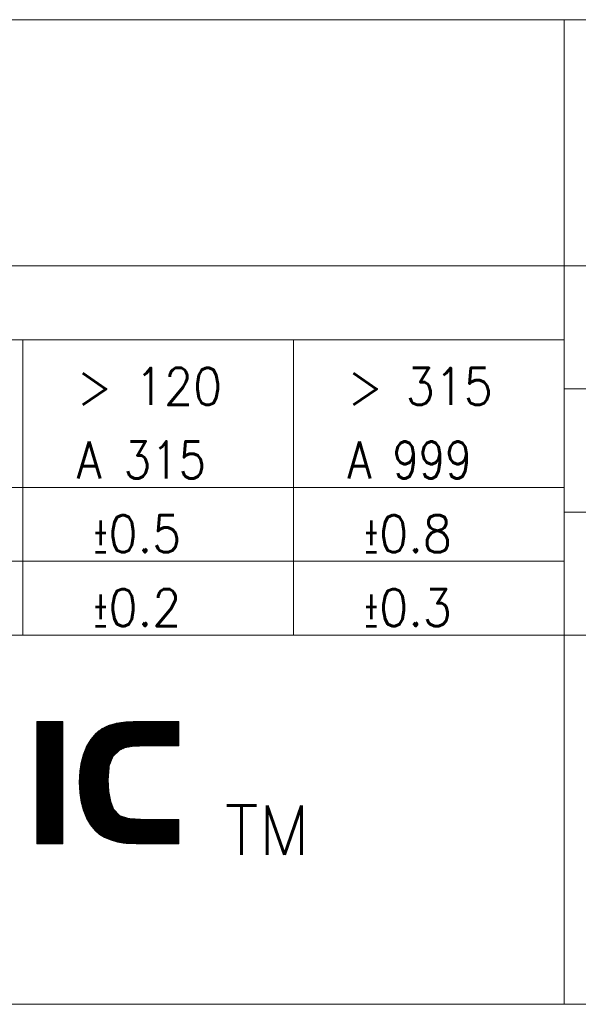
# Model space of a CAD drawing. Header units: millimetres. Extents: x 4 to 836, y 5 to 589.
# Tile 109 of 174: x 694 to 717, y 5 to 45. Entities that reach past the tile are written whole.
import ezdxf

# ---------------------------------------------------------------- set-up
doc = ezdxf.new("R2010")
doc.units = ezdxf.units.MM
doc.layers.add('256', color=7, linetype='Continuous', true_color=0xffffff)
doc.styles.add('blockfont', font='simplex.shx')

# ---------------------------------------------------------------- blocks, each defined once
blk = doc.blocks.new('HATCH15')
at = {"color": 5, "lineweight": 13}
for p, q in [((694.572548, 16.439062), (694.622436, 16.48895)), ((694.572548, 16.403927), (694.657571, 16.48895)), ((694.572548, 16.368793), (694.692705, 16.48895)), ((694.572548, 16.333658), (694.72784, 16.48895)), ((694.572548, 16.298524), (694.762974, 16.48895)), ((694.572548, 16.26339), (694.798108, 16.48895)), ((694.572548, 16.228255), (694.833243, 16.48895)), ((694.572548, 16.193121), (694.868377, 16.48895)), ((694.572548, 16.157986), (694.903512, 16.48895)), ((694.572548, 16.122852), (694.938646, 16.48895)), ((694.572548, 16.087718), (694.97378, 16.48895)), ((694.572548, 16.052583), (695.008915, 16.48895)), ((694.572548, 16.017449), (695.044049, 16.48895)), ((694.572548, 15.982315), (695.079183, 16.48895)), ((694.572548, 15.94718), (695.114318, 16.48895)), ((694.572548, 15.912046), (695.149452, 16.48895)), ((694.572548, 15.876911), (695.184587, 16.48895)), ((694.572548, 15.841777), (695.219721, 16.48895)), ((694.572548, 15.806643), (695.254855, 16.48895)), ((694.572548, 15.771508), (695.28999, 16.48895)), ((694.572548, 15.736374), (695.325124, 16.48895)), ((694.572548, 15.701239), (695.360259, 16.48895)), ((694.572548, 15.666105), (695.395393, 16.48895)), ((694.572548, 15.630971), (695.430527, 16.48895)), ((694.572548, 15.595836), (695.465662, 16.48895)), ((694.572548, 15.560702), (695.500796, 16.48895)), ((694.572548, 15.525568), (695.53593, 16.48895)), ((694.572548, 15.490433), (695.571065, 16.48895)), ((694.572548, 15.455299), (695.606199, 16.48895)), ((694.572548, 15.420164), (695.629533, 16.477149)), ((694.572548, 15.38503), (695.629533, 16.442015)), ((694.572548, 15.349896), (695.629533, 16.406881)), ((694.572548, 15.314761), (695.629533, 16.371746)), ((694.572548, 15.279627), (695.629533, 16.336612)), ((694.572548, 15.244493), (695.629533, 16.301478)), ((694.572548, 15.209358), (695.629533, 16.266343)), ((694.572548, 15.174224), (695.629533, 16.231209)), ((694.572548, 15.139089), (695.629533, 16.196074)), ((694.572548, 15.103955), (695.629533, 16.16094)), ((694.572548, 15.068821), (695.629533, 16.125806)), ((694.572548, 15.033686), (695.629533, 16.090671)), ((694.572548, 14.998552), (695.629533, 16.055537)), ((694.572548, 14.963417), (695.629533, 16.020402)), ((694.572548, 14.928283), (695.629533, 15.985268)), ((694.572548, 14.893149), (695.629533, 15.950134)), ((694.572548, 14.858014), (695.629533, 15.914999)), ((694.572548, 14.82288), (695.629533, 15.879865)), ((694.572548, 14.787746), (695.629533, 15.844731)), ((694.572548, 14.752611), (695.629533, 15.809596)), ((694.572548, 14.717477), (695.629533, 15.774462)), ((694.572548, 14.682342), (695.629533, 15.739327)), ((694.572548, 14.647208), (695.629533, 15.704193)), ((694.572548, 14.612074), (695.629533, 15.669059)), ((694.572548, 14.576939), (695.629533, 15.633924)), ((694.572548, 14.541805), (695.629533, 15.59879)), ((694.572548, 14.50667), (695.629533, 15.563655)), ((694.572548, 14.471536), (695.629533, 15.528521)), ((694.572548, 14.436402), (695.629533, 15.493387)), ((694.572548, 14.401267), (695.629533, 15.458252)), ((694.572548, 14.366133), (695.629533, 15.423118)), ((694.572548, 14.330999), (695.629533, 15.387984)), ((694.572548, 14.295864), (695.629533, 15.352849)), ((694.572548, 14.26073), (695.629533, 15.317715)), ((694.572548, 14.225595), (695.629533, 15.28258)), ((694.572548, 14.190461), (695.629533, 15.247446)), ((694.572548, 14.155327), (695.629533, 15.212312)), ((694.572548, 14.120192), (695.629533, 15.177177)), ((694.572548, 14.085058), (695.629533, 15.142043)), ((694.572548, 14.049924), (695.629533, 15.106909)), ((694.572548, 14.014789), (695.629533, 15.071774)), ((694.572548, 13.979655), (695.629533, 15.03664)), ((694.572548, 13.94452), (695.629533, 15.001505)), ((694.572548, 13.909386), (695.629533, 14.966371)), ((694.572548, 13.874252), (695.629533, 14.931237)), ((694.572548, 13.839117), (695.629533, 14.896102)), ((694.572548, 13.803983), (695.629533, 14.860968)), ((694.572548, 13.768848), (695.629533, 14.825833)), ((694.572548, 13.733714), (695.629533, 14.790699)), ((694.572548, 13.69858), (695.629533, 14.755565)), ((694.572548, 13.663445), (695.629533, 14.72043)), ((694.572548, 13.628311), (695.629533, 14.685296)), ((694.572548, 13.593177), (695.629533, 14.650162)), ((694.572548, 13.558042), (695.629533, 14.615027)), ((694.572548, 13.522908), (695.629533, 14.579893)), ((694.572548, 13.487773), (695.629533, 14.544758)), ((694.572548, 13.452639), (695.629533, 14.509624)), ((694.572548, 13.417505), (695.629533, 14.47449)), ((694.572548, 13.38237), (695.629533, 14.439355)), ((694.572548, 13.347236), (695.629533, 14.404221)), ((694.572548, 13.312101), (695.629533, 14.369086)), ((694.572548, 13.276967), (695.629533, 14.333952)), ((694.572548, 13.241833), (695.629533, 14.298818)), ((694.572548, 13.206698), (695.629533, 14.263683)), ((694.572548, 13.171564), (695.629533, 14.228549)), ((694.572548, 13.13643), (695.629533, 14.193415)), ((694.572548, 13.101295), (695.629533, 14.15828)), ((694.572548, 13.066161), (695.629533, 14.123146)), ((694.572548, 13.031026), (695.629533, 14.088011)), ((694.572548, 12.995892), (695.629533, 14.052877)), ((694.572548, 12.960758), (695.629533, 14.017743)), ((694.572548, 12.925623), (695.629533, 13.982608)), ((694.572548, 12.890489), (695.629533, 13.947474)), ((694.572548, 12.855355), (695.629533, 13.91234)), ((694.572548, 12.82022), (695.629533, 13.877205)), ((694.572548, 12.785086), (695.629533, 13.842071)), ((694.572548, 12.749951), (695.629533, 13.806936)), ((694.572548, 12.714817), (695.629533, 13.771802)), ((694.572548, 12.679683), (695.629533, 13.736668)), ((694.572548, 12.644548), (695.629533, 13.701533)), ((694.572548, 12.609414), (695.629533, 13.666399)), ((694.572548, 12.574279), (695.629533, 13.631264)), ((694.572548, 12.539145), (695.629533, 13.59613)), ((694.572548, 12.504011), (695.629533, 13.560996)), ((694.572548, 12.468876), (695.629533, 13.525861)), ((694.572548, 12.433742), (695.629533, 13.490727)), ((694.572548, 12.398608), (695.629533, 13.455593)), ((694.572548, 12.363473), (695.629533, 13.420458)), ((694.572548, 12.328339), (695.629533, 13.385324)), ((694.572548, 12.293204), (695.629533, 13.350189)), ((694.572548, 12.25807), (695.629533, 13.315055)), ((694.572548, 12.222936), (695.629533, 13.279921)), ((694.572548, 12.187801), (695.629533, 13.244786)), ((694.572548, 12.152667), (695.629533, 13.209652)), ((694.572548, 12.117532), (695.629533, 13.174517)), ((694.572548, 12.082398), (695.629533, 13.139383)), ((694.572548, 12.047264), (695.629533, 13.104249)), ((694.572548, 12.012129), (695.629533, 13.069114)), ((694.572548, 11.976995), (695.629533, 13.03398)), ((694.572548, 11.941861), (695.629533, 12.998846)), ((694.572548, 11.906726), (695.629533, 12.963711)), ((694.572548, 11.871592), (695.629533, 12.928577)), ((694.572548, 11.836457), (695.629533, 12.893442)), ((694.572548, 11.801323), (695.629533, 12.858308)), ((694.572548, 11.766189), (695.629533, 12.823174)), ((694.572548, 11.731054), (695.629533, 12.788039)), ((694.572548, 11.69592), (695.629533, 12.752905)), ((694.572548, 11.660786), (695.629533, 12.717771)), ((694.572548, 11.625651), (695.629533, 12.682636)), ((694.572548, 11.590517), (695.629533, 12.647502)), ((694.572548, 11.555382), (695.629533, 12.612367)), ((694.572548, 11.520248), (695.629533, 12.577233)), ((694.607632, 11.520198), (695.629533, 12.542099)), ((694.642767, 11.520198), (695.629533, 12.506964)), ((694.677901, 11.520198), (695.629533, 12.47183)), ((694.713036, 11.520198), (695.629533, 12.436695)), ((694.74817, 11.520198), (695.629533, 12.401561)), ((694.783304, 11.520198), (695.629533, 12.366427)), ((694.818439, 11.520198), (695.629533, 12.331292)), ((694.853573, 11.520198), (695.629533, 12.296158)), ((694.888707, 11.520198), (695.629533, 12.261024)), ((694.923842, 11.520198), (695.629533, 12.225889)), ((694.958976, 11.520198), (695.629533, 12.190755)), ((694.994111, 11.520198), (695.629533, 12.15562)), ((695.029245, 11.520198), (695.629533, 12.120486)), ((695.064379, 11.520198), (695.629533, 12.085352)), ((695.099514, 11.520198), (695.629533, 12.050217)), ((695.134648, 11.520198), (695.629533, 12.015083)), ((695.169782, 11.520198), (695.629533, 11.979949)), ((695.204917, 11.520198), (695.629533, 11.944814)), ((695.240051, 11.520198), (695.629533, 11.90968)), ((695.275186, 11.520198), (695.629533, 11.874545)), ((695.31032, 11.520198), (695.629533, 11.839411)), ((695.345454, 11.520198), (695.629533, 11.804277)), ((695.380589, 11.520198), (695.629533, 11.769142)), ((695.415723, 11.520198), (695.629533, 11.734008)), ((695.450858, 11.520198), (695.629533, 11.698873)), ((695.485992, 11.520198), (695.629533, 11.663739)), ((695.521126, 11.520198), (695.629533, 11.628605)), ((695.556261, 11.520198), (695.629533, 11.59347)), ((695.591395, 11.520198), (695.629533, 11.558336))]:
    blk.add_line(p, q, dxfattribs=at)
blk = doc.blocks.new('HATCH17')
at = {"color": 5, "lineweight": 13}
for p, q in [((696.301735, 14.024752), (698.765933, 16.48895)), ((696.301761, 14.01247), (698.778241, 16.48895)), ((696.302282, 14.000682), (698.790549, 16.48895)), ((696.302317, 14.037642), (698.753625, 16.48895)), ((696.302803, 13.988895), (698.802858, 16.48895)), ((696.302898, 14.050531), (698.741317, 16.48895)), ((696.303324, 13.977108), (698.815166, 16.48895)), ((696.303479, 14.06342), (698.729009, 16.48895)), ((696.303845, 13.965321), (698.827474, 16.48895)), ((696.30406, 14.07631), (698.7167, 16.48895)), ((696.304366, 13.953534), (698.839782, 16.48895)), ((696.304642, 14.089199), (698.704392, 16.48895)), ((696.304887, 13.941746), (698.85209, 16.48895)), ((696.305223, 14.102089), (698.692084, 16.48895)), ((696.305408, 13.929959), (698.864398, 16.48895)), ((696.305804, 14.114978), (698.679776, 16.48895)), ((696.305929, 13.918172), (698.876707, 16.48895)), ((696.306385, 14.127868), (698.667468, 16.48895)), ((696.30645, 13.906385), (698.889015, 16.48895)), ((696.306967, 14.140757), (698.654853, 16.488644)), ((696.306971, 13.894598), (698.901323, 16.48895)), ((696.307491, 13.88281), (698.913631, 16.48895)), ((696.307548, 14.153646), (698.642037, 16.488136)), ((696.308012, 13.871023), (698.925939, 16.48895)), ((696.308129, 14.166536), (698.629221, 16.487628)), ((696.308533, 13.859236), (698.938247, 16.48895)), ((696.30871, 14.179425), (698.616405, 16.48712)), ((696.309054, 13.847449), (698.950555, 16.48895)), ((696.309292, 14.192315), (698.603589, 16.486612)), ((696.309575, 13.835662), (698.962864, 16.48895)), ((696.309873, 14.205204), (698.590773, 16.486104)), ((696.310096, 13.823875), (698.975172, 16.48895)), ((696.310454, 14.218094), (698.577957, 16.485596)), ((696.310617, 13.812087), (698.98748, 16.48895)), ((696.311035, 14.230983), (698.56514, 16.485088)), ((696.311138, 13.8003), (698.999788, 16.48895)), ((696.311617, 14.243872), (698.552324, 16.48458)), ((696.311659, 13.788513), (699.012096, 16.48895)), ((696.31218, 13.776726), (699.024404, 16.48895)), ((696.312198, 14.256762), (698.539508, 16.484072)), ((696.312701, 13.764939), (699.036713, 16.48895)), ((696.312779, 14.269651), (698.526692, 16.483564)), ((696.313222, 13.753151), (699.049021, 16.48895)), ((696.313361, 14.282541), (698.513876, 16.483056)), ((696.313743, 13.741364), (699.061329, 16.48895)), ((696.313942, 14.29543), (698.50106, 16.482548)), ((696.314264, 13.729577), (699.073637, 16.48895)), ((696.314523, 14.30832), (698.488244, 16.48204)), ((696.314785, 13.71779), (699.085945, 16.48895)), ((696.315104, 14.321209), (698.475428, 16.481532)), ((696.315686, 14.334098), (698.462611, 16.481024)), ((696.316267, 14.346988), (698.449795, 16.480516)), ((696.316848, 14.359877), (698.436979, 16.480008)), ((696.317429, 14.372767), (698.424163, 16.4795)), ((696.318011, 14.385656), (698.411347, 16.478992)), ((696.318592, 14.398546), (698.398531, 16.478484)), ((696.319173, 14.411435), (698.385715, 16.477976)), ((696.319754, 14.424324), (698.372898, 16.477468)), ((696.320842, 14.437721), (698.360082, 16.47696)), ((696.322969, 14.452155), (698.347266, 16.476452)), ((696.325095, 14.466589), (698.33445, 16.475945)), ((696.327221, 14.481024), (698.321634, 16.475437)), ((696.329347, 14.495458), (698.308818, 16.474929)), ((696.331473, 14.509892), (698.296002, 16.474421)), ((696.3336, 14.524327), (698.283186, 16.473913)), ((696.335726, 14.538761), (698.270369, 16.473405)), ((696.337852, 14.553195), (698.257553, 16.472897)), ((696.339978, 14.56763), (698.244737, 16.472389)), ((696.342104, 14.582064), (698.231921, 16.471881)), ((696.344231, 14.596498), (698.219105, 16.471373)), ((696.346357, 14.610933), (698.205147, 16.469723)), ((696.348483, 14.625367), (698.190845, 16.467729)), ((696.350609, 14.639802), (698.176542, 16.465735)), ((696.352735, 14.654236), (698.16224, 16.46374)), ((696.354862, 14.66867), (698.147937, 16.461746)), ((696.356988, 14.683105), (698.133635, 16.459752)), ((696.359114, 14.697539), (698.119332, 16.457757)), ((696.36124, 14.711973), (698.10503, 16.455763)), ((696.363366, 14.726408), (698.090727, 16.453769)), ((696.365493, 14.740842), (698.076425, 16.451774)), ((696.367619, 14.755276), (698.062122, 16.44978)), ((696.369745, 14.769711), (698.04782, 16.447786)), ((696.371871, 14.784145), (698.033517, 16.445791)), ((696.373997, 14.79858), (698.019215, 16.443797)), ((696.376124, 14.813014), (698.004912, 16.441803)), ((696.380566, 14.829764), (697.99061, 16.439808)), ((696.385095, 14.846601), (697.976307, 16.437814)), ((696.389624, 14.863438), (697.962005, 16.43582)), ((696.394152, 14.880275), (697.947703, 16.433826)), ((696.398681, 14.897112), (697.9334, 16.431831)), ((696.40321, 14.913949), (697.919098, 16.429837)), ((696.407739, 14.930786), (697.904795, 16.427843)), ((696.412268, 14.947623), (697.890493, 16.425848)), ((696.416796, 14.96446), (697.87619, 16.423854)), ((696.421325, 14.981297), (697.861888, 16.42186)), ((696.425854, 14.998134), (697.847585, 16.419865)), ((696.430383, 15.014971), (697.833283, 16.417871)), ((696.434912, 15.031808), (697.818326, 16.415222)), ((696.43944, 15.048645), (697.801243, 16.410448)), ((696.443969, 15.065482), (697.78416, 16.405673)), ((696.448498, 15.082319), (697.767078, 16.400898)), ((697.914744, 15.305441), (699.098253, 16.48895)), ((697.954167, 15.332555), (699.110562, 16.48895)), ((697.976876, 15.342957), (699.12287, 16.48895)), ((697.999586, 15.353358), (699.135178, 16.48895)), ((698.022295, 15.363759), (699.147486, 16.48895)), ((698.045004, 15.37416), (699.159794, 16.48895)), ((698.067714, 15.384561), (699.172102, 16.48895)), ((698.090423, 15.394962), (699.184411, 16.48895)), ((698.113132, 15.405364), (699.196719, 16.48895)), ((698.135842, 15.415765), (699.209027, 16.48895)), ((698.158551, 15.426166), (699.221335, 16.48895)), ((698.177488, 15.432795), (699.233643, 16.48895)), ((698.192585, 15.435584), (699.245951, 16.48895)), ((698.207682, 15.438372), (699.25826, 16.48895)), ((698.222779, 15.441161), (699.270568, 16.48895)), ((698.237876, 15.44395), (699.282876, 16.48895)), ((698.252973, 15.446739), (699.295184, 16.48895)), ((698.268069, 15.449527), (699.307492, 16.48895)), ((698.283166, 15.452316), (699.3198, 16.48895)), ((698.298263, 15.455105), (699.332109, 16.48895)), ((698.31336, 15.457893), (699.344417, 16.48895)), ((698.328457, 15.460682), (699.356725, 16.48895)), ((698.343554, 15.463471), (699.369033, 16.48895)), ((698.358651, 15.46626), (699.381341, 16.48895)), ((698.373748, 15.469048), (699.393649, 16.48895)), ((698.388844, 15.471837), (699.405957, 16.48895)), ((698.403941, 15.474626), (699.418266, 16.48895)), ((698.419038, 15.477414), (699.430574, 16.48895)), ((698.434135, 15.480203), (699.442882, 16.48895)), ((698.448829, 15.482589), (699.45519, 16.48895)), ((698.461623, 15.483074), (699.467498, 16.48895)), ((698.474416, 15.48356), (699.479806, 16.48895)), ((698.48721, 15.484045), (699.492115, 16.48895)), ((698.500004, 15.484531), (699.504423, 16.48895)), ((698.512797, 15.485016), (699.516731, 16.48895)), ((698.525591, 15.485502), (699.529039, 16.48895)), ((698.538384, 15.485987), (699.541347, 16.48895)), ((698.551178, 15.486473), (699.553655, 16.48895)), ((698.563972, 15.486958), (699.565964, 16.48895)), ((698.576765, 15.487444), (699.578272, 16.48895)), ((698.589559, 15.487929), (699.59058, 16.48895)), ((698.602353, 15.488414), (699.602888, 16.48895)), ((698.615146, 15.4889), (699.615196, 16.48895)), ((698.62794, 15.489385), (699.627504, 16.48895)), ((698.640733, 15.489871), (699.639813, 16.48895)), ((698.653527, 15.490356), (699.652121, 16.48895)), ((698.666321, 15.490842), (699.664429, 16.48895)), ((698.679114, 15.491327), (699.676737, 16.48895)), ((698.691908, 15.491813), (699.689045, 16.48895)), ((698.704702, 15.492298), (699.701353, 16.48895)), ((698.717495, 15.492784), (699.713662, 16.48895)), ((698.730289, 15.493269), (699.72597, 16.48895)), ((698.743082, 15.493755), (699.738278, 16.48895)), ((698.755876, 15.49424), (699.750586, 16.48895)), ((698.76867, 15.494726), (699.762894, 16.48895)), ((698.781463, 15.495211), (699.775202, 16.48895)), ((698.793837, 15.495276), (699.787511, 16.48895)), ((698.806145, 15.495276), (699.799819, 16.48895)), ((698.818453, 15.495276), (699.812127, 16.48895)), ((698.830761, 15.495276), (699.824435, 16.48895)), ((698.843069, 15.495276), (699.836743, 16.48895)), ((698.855377, 15.495276), (699.849051, 16.48895)), ((698.867686, 15.495276), (699.86136, 16.48895)), ((698.879994, 15.495276), (699.873668, 16.48895)), ((698.892302, 15.495276), (699.885976, 16.48895)), ((698.90461, 15.495276), (699.898284, 16.48895)), ((698.916918, 15.495276), (699.910592, 16.48895)), ((698.929226, 15.495276), (699.9229, 16.48895)), ((698.941534, 15.495276), (699.935208, 16.48895)), ((698.953843, 15.495276), (699.947517, 16.48895)), ((698.966151, 15.495276), (699.959825, 16.48895)), ((698.978459, 15.495276), (699.972133, 16.48895)), ((698.990767, 15.495276), (699.984441, 16.48895)), ((699.003075, 15.495276), (699.996749, 16.48895)), ((699.015383, 15.495276), (700.009057, 16.48895)), ((699.027692, 15.495276), (700.021366, 16.48895)), ((699.04, 15.495276), (700.033674, 16.48895)), ((699.052308, 15.495276), (700.045982, 16.48895)), ((699.064616, 15.495276), (700.05829, 16.48895)), ((699.076924, 15.495276), (700.070598, 16.48895)), ((699.089232, 15.495276), (700.082906, 16.48895)), ((699.101541, 15.495276), (700.095215, 16.48895)), ((699.113849, 15.495276), (700.107523, 16.48895)), ((699.126157, 15.495276), (700.119831, 16.48895)), ((699.138465, 15.495276), (700.132139, 16.48895)), ((699.150773, 15.495276), (700.144447, 16.48895)), ((699.163081, 15.495276), (700.156755, 16.48895)), ((699.17539, 15.495276), (700.169064, 16.48895)), ((699.187698, 15.495276), (700.181372, 16.48895)), ((699.200006, 15.495276), (700.19368, 16.48895)), ((699.212314, 15.495276), (700.205988, 16.48895)), ((699.224622, 15.495276), (700.218296, 16.48895)), ((699.23693, 15.495276), (700.230604, 16.48895)), ((699.249239, 15.495276), (700.242913, 16.48895)), ((699.261547, 15.495276), (700.255221, 16.48895)), ((699.273855, 15.495276), (700.267529, 16.48895)), ((699.286163, 15.495276), (700.279837, 16.48895)), ((699.298471, 15.495276), (700.292145, 16.48895)), ((699.310779, 15.495276), (700.304453, 16.48895)), ((699.323088, 15.495276), (700.316762, 16.48895)), ((699.335396, 15.495276), (700.32907, 16.48895)), ((699.347704, 15.495276), (700.341378, 16.48895)), ((699.360012, 15.495276), (700.351575, 16.486839)), ((699.37232, 15.495276), (700.351575, 16.474531)), ((699.384628, 15.495276), (700.351575, 16.462223)), ((699.396936, 15.495276), (700.351575, 16.449915)), ((699.409245, 15.495276), (700.351575, 16.437606)), ((699.421553, 15.495276), (700.351575, 16.425298)), ((699.433861, 15.495276), (700.351575, 16.41299)), ((699.446169, 15.495276), (700.351575, 16.400682)), ((696.453027, 15.099156), (697.749995, 16.396124)), ((696.457556, 15.115993), (697.732912, 16.391349)), ((696.462084, 15.13283), (697.715829, 16.386575)), ((696.466613, 15.149667), (697.698746, 16.3818)), ((696.472638, 15.168), (697.681664, 16.377025)), ((696.481434, 15.189104), (697.664581, 16.372251)), ((696.49023, 15.210208), (697.647498, 16.367476)), ((696.499025, 15.231312), (697.630415, 16.362701)), ((696.507821, 15.252415), (697.613332, 16.357927)), ((696.516617, 15.273519), (697.59625, 16.353152)), ((696.525412, 15.294623), (697.579167, 16.348378)), ((696.534208, 15.315727), (697.562084, 16.343603)), ((696.543004, 15.336831), (697.545001, 16.338828)), ((696.5518, 15.357935), (697.527918, 16.334054)), ((696.560595, 15.379039), (697.510836, 16.329279)), ((696.569391, 15.400143), (697.493753, 16.324504)), ((696.578187, 15.421246), (697.474186, 16.317246)), ((696.586982, 15.44235), (697.450264, 16.305632)), ((696.595778, 15.463454), (697.426343, 16.294019)), ((696.609319, 15.489303), (697.402421, 16.282405)), ((696.62777, 15.520062), (697.378499, 16.270792)), ((696.64622, 15.550821), (697.354578, 16.259178)), ((696.664671, 15.58158), (697.330656, 16.247565)), ((696.683121, 15.612338), (697.306735, 16.235952)), ((696.701572, 15.643097), (697.282813, 16.224338)), ((696.720023, 15.673856), (697.258891, 16.212725)), ((696.738473, 15.704615), (697.23497, 16.201111)), ((696.756924, 15.735373), (697.211048, 16.189498)), ((696.791912, 15.78267), (697.166056, 16.156814)), ((696.853174, 15.85624), (697.101123, 16.104189)), ((696.914436, 15.92981), (697.03619, 16.051564)), ((699.458477, 15.495276), (700.351575, 16.388374)), ((699.470785, 15.495276), (700.351575, 16.376066)), ((699.483094, 15.495276), (700.351575, 16.363757)), ((699.495402, 15.495276), (700.351575, 16.351449)), ((699.50771, 15.495276), (700.351575, 16.339141)), ((699.520018, 15.495276), (700.351575, 16.326833)), ((699.532326, 15.495276), (700.351575, 16.314525)), ((699.544634, 15.495276), (700.351575, 16.302217)), ((699.556943, 15.495276), (700.351575, 16.289908)), ((699.569251, 15.495276), (700.351575, 16.2776)), ((699.581559, 15.495276), (700.351575, 16.265292)), ((699.593867, 15.495276), (700.351575, 16.252984)), ((699.606175, 15.495276), (700.351575, 16.240676)), ((699.618483, 15.495276), (700.351575, 16.228368)), ((699.630792, 15.495276), (700.351575, 16.216059)), ((699.6431, 15.495276), (700.351575, 16.203751)), ((699.655408, 15.495276), (700.351575, 16.191443)), ((699.667716, 15.495276), (700.351575, 16.179135)), ((699.680024, 15.495276), (700.351575, 16.166827)), ((699.692332, 15.495276), (700.351575, 16.154519)), ((699.704641, 15.495276), (700.351575, 16.14221)), ((699.716949, 15.495276), (700.351575, 16.129902)), ((699.729257, 15.495276), (700.351575, 16.117594)), ((699.741565, 15.495276), (700.351575, 16.105286)), ((699.753873, 15.495276), (700.351575, 16.092978)), ((699.766181, 15.495276), (700.351575, 16.08067)), ((699.77849, 15.495276), (700.351575, 16.068361)), ((699.790798, 15.495276), (700.351575, 16.056053)), ((699.803106, 15.495276), (700.351575, 16.043745)), ((699.815414, 15.495276), (700.351575, 16.031437)), ((699.827722, 15.495276), (700.351575, 16.019129)), ((699.84003, 15.495276), (700.351575, 16.006821)), ((699.852338, 15.495276), (700.351575, 15.994513)), ((699.864647, 15.495276), (700.351575, 15.982204)), ((699.876955, 15.495276), (700.351575, 15.969896)), ((699.889263, 15.495276), (700.351575, 15.957588)), ((699.901571, 15.495276), (700.351575, 15.94528)), ((699.913879, 15.495276), (700.351575, 15.932972)), ((699.926187, 15.495276), (700.351575, 15.920664)), ((699.938496, 15.495276), (700.351575, 15.908355)), ((699.950804, 15.495276), (700.351575, 15.896047)), ((699.963112, 15.495276), (700.351575, 15.883739)), ((699.97542, 15.495276), (700.351575, 15.871431)), ((699.987728, 15.495276), (700.351575, 15.859123)), ((700.000036, 15.495276), (700.351575, 15.846815)), ((700.012345, 15.495276), (700.351575, 15.834506)), ((700.024653, 15.495276), (700.351575, 15.822198)), ((700.036961, 15.495276), (700.351575, 15.80989)), ((700.049269, 15.495276), (700.351575, 15.797582)), ((700.061577, 15.495276), (700.351575, 15.785274)), ((700.073885, 15.495276), (700.351575, 15.772966)), ((700.086194, 15.495276), (700.351575, 15.760657)), ((700.098502, 15.495276), (700.351575, 15.748349)), ((700.11081, 15.495276), (700.351575, 15.736041)), ((700.123118, 15.495276), (700.351575, 15.723733)), ((700.135426, 15.495276), (700.351575, 15.711425)), ((700.147734, 15.495276), (700.351575, 15.699117)), ((700.160043, 15.495276), (700.351575, 15.686808)), ((700.172351, 15.495276), (700.351575, 15.6745)), ((700.184659, 15.495276), (700.351575, 15.662192)), ((700.196967, 15.495276), (700.351575, 15.649884)), ((700.209275, 15.495276), (700.351575, 15.637576)), ((700.221583, 15.495276), (700.351575, 15.625268)), ((700.233892, 15.495276), (700.351575, 15.612959)), ((700.2462, 15.495276), (700.351575, 15.600651)), ((700.258508, 15.495276), (700.351575, 15.588343)), ((700.270816, 15.495276), (700.351575, 15.576035)), ((700.283124, 15.495276), (700.351575, 15.563727)), ((700.295432, 15.495276), (700.351575, 15.551419)), ((700.30774, 15.495276), (700.351575, 15.539111)), ((700.320049, 15.495276), (700.351575, 15.526802)), ((700.332357, 15.495276), (700.351575, 15.514494)), ((696.315306, 13.706003), (697.66081, 15.051506)), ((696.315827, 13.694215), (697.652696, 15.031084)), ((696.316348, 13.682428), (697.644581, 15.010662)), ((696.316869, 13.670641), (697.636467, 14.990239)), ((696.31739, 13.658854), (697.628353, 14.969817)), ((696.317911, 13.647067), (697.620239, 14.949394)), ((696.318432, 13.635279), (697.612125, 14.928972)), ((696.318953, 13.623492), (697.60401, 14.90855)), ((696.319474, 13.611705), (697.595896, 14.888127)), ((696.319995, 13.599918), (697.587782, 14.867705)), ((696.321494, 13.589109), (697.579668, 14.847283)), ((696.323036, 13.578343), (697.571553, 14.82686)), ((696.324579, 13.567577), (697.563439, 14.806438)), ((696.326121, 13.556812), (697.555325, 14.786016)), ((696.327664, 13.546046), (697.547211, 14.765593)), ((696.329207, 13.535281), (697.539097, 14.745171)), ((696.330749, 13.524515), (697.530982, 14.724748)), ((696.332292, 13.513749), (697.522868, 14.704326)), ((696.333834, 13.502984), (697.519121, 14.688271)), ((696.335377, 13.492218), (697.51804, 14.674881)), ((696.336919, 13.481453), (697.516958, 14.661492)), ((696.338462, 13.470687), (697.515877, 14.648102)), ((696.340004, 13.459921), (697.514795, 14.634712)), ((696.341547, 13.449156), (697.513714, 14.621323)), ((696.343089, 13.43839), (697.512632, 14.607933)), ((696.344632, 13.427625), (697.511551, 14.594543)), ((696.346175, 13.416859), (697.510469, 14.581154)), ((696.347717, 13.406093), (697.509388, 14.567764)), ((696.34926, 13.395328), (697.508306, 14.554374)), ((696.350802, 13.384562), (697.507225, 14.540985)), ((696.352345, 13.373796), (697.506143, 14.527595)), ((696.353887, 13.363031), (697.505062, 14.514205)), ((696.35543, 13.352265), (697.50398, 14.500816)), ((696.356972, 13.3415), (697.502899, 14.487426)), ((696.358515, 13.330734), (697.501817, 14.474036)), ((696.360058, 13.319968), (697.500736, 14.460647)), ((696.3616, 13.309203), (697.499654, 14.447257)), ((696.363143, 13.298437), (697.498573, 14.433867)), ((696.364685, 13.287672), (697.497491, 14.420478)), ((696.366228, 13.276906), (697.49641, 14.407088)), ((696.36777, 13.26614), (697.495328, 14.393698)), ((696.369313, 13.255375), (697.494247, 14.380309)), ((696.370855, 13.244609), (697.493165, 14.366919)), ((696.372398, 13.233844), (697.492084, 14.35353)), ((696.373941, 13.223078), (697.491002, 14.34014)), ((696.375735, 13.212564), (697.489921, 14.32675)), ((696.378285, 13.202806), (697.488839, 14.313361)), ((696.380834, 13.193047), (697.487758, 14.299971)), ((696.383384, 13.183288), (697.486676, 14.286581)), ((696.385933, 13.17353), (697.485595, 14.273192)), ((696.388483, 13.163771), (697.484513, 14.259802)), ((696.391032, 13.154013), (697.483432, 14.246412)), ((696.393582, 13.144254), (697.48235, 14.233023)), ((696.396131, 13.134495), (697.481269, 14.219633)), ((696.398681, 13.124737), (697.480187, 14.206243)), ((696.40123, 13.114978), (697.479106, 14.192854)), ((696.40378, 13.105219), (697.478024, 14.179464)), ((696.406329, 13.095461), (697.476943, 14.166074)), ((696.408879, 13.085702), (697.475861, 14.152685)), ((696.411428, 13.075943), (697.47478, 14.139295)), ((696.413978, 13.066185), (697.473698, 14.125905)), ((696.416527, 13.056426), (697.473893, 14.113792)), ((696.419077, 13.046667), (697.474545, 14.102135)), ((696.421626, 13.036909), (697.475197, 14.090479)), ((696.424176, 13.02715), (697.475849, 14.078823)), ((696.426725, 13.017391), (697.476501, 14.067167)), ((696.429275, 13.007633), (697.477153, 14.055511)), ((696.431824, 12.997874), (697.477805, 14.043855)), ((696.434374, 12.988115), (697.478457, 14.032199)), ((696.436923, 12.978357), (697.479109, 14.020543)), ((696.439473, 12.968598), (697.479761, 14.008887)), ((696.442022, 12.95884), (697.480413, 13.99723)), ((696.444572, 12.949081), (697.481065, 13.985574)), ((696.447122, 12.939322), (697.481717, 13.973918)), ((696.449671, 12.929564), (697.482369, 13.962262)), ((696.452221, 12.919805), (697.483022, 13.950606)), ((696.45477, 12.910046), (697.483674, 13.93895)), ((696.45732, 12.900288), (697.484326, 13.927294)), ((696.459869, 12.890529), (697.484978, 13.915638)), ((696.462419, 12.88077), (697.48563, 13.903981)), ((696.464968, 12.871012), (697.486282, 13.892325)), ((696.468138, 12.861873), (697.486934, 13.880669)), ((696.471694, 12.853122), (697.487586, 13.869013)), ((696.475251, 12.84437), (697.488238, 13.857357)), ((696.478808, 12.835619), (697.48889, 13.845701)), ((696.482365, 12.826867), (697.489542, 13.834045)), ((696.485921, 12.818116), (697.490194, 13.822389)), ((696.489478, 12.809365), (697.490846, 13.810732)), ((696.493035, 12.800613), (697.491498, 13.799076)), ((696.496592, 12.791862), (697.49215, 13.78742)), ((696.500148, 12.78311), (697.492802, 13.775764)), ((696.503705, 12.774359), (697.493454, 13.764108)), ((696.507262, 12.765607), (697.494106, 13.752452)), ((696.510819, 12.756856), (697.494758, 13.740796)), ((696.514375, 12.748105), (697.49541, 13.72914)), ((696.517932, 12.739353), (697.496062, 13.717484)), ((696.521489, 12.730602), (697.496714, 13.705827)), ((696.525045, 12.72185), (697.497366, 13.694171)), ((696.528602, 12.713099), (697.498018, 13.682515)), ((696.532159, 12.704347), (697.498671, 13.670859)), ((696.535716, 12.695596), (697.499323, 13.659203)), ((696.539272, 12.686845), (697.500396, 13.647968)), ((696.542829, 12.678093), (697.502354, 13.637618)), ((696.546386, 12.669342), (697.504311, 13.627267)), ((696.549943, 12.66059), (697.506268, 13.616916)), ((696.553499, 12.651839), (697.508226, 13.606565)), ((696.557056, 12.643087), (697.510183, 13.596215)), ((696.560613, 12.634336), (697.512141, 13.585864)), ((696.56417, 12.625585), (697.514098, 13.575513)), ((696.567726, 12.616833), (697.516055, 13.565162)), ((696.571283, 12.608082), (697.518013, 13.554811)), ((696.57484, 12.59933), (697.51997, 13.544461)), ((696.578396, 12.590579), (697.521927, 13.53411)), ((696.581953, 12.581827), (697.523885, 13.523759)), ((696.58551, 12.573076), (697.525842, 13.513408)), ((696.589067, 12.564325), (697.5278, 13.503058)), ((696.592883, 12.555833), (697.529757, 13.492707)), ((696.597466, 12.548107), (697.531714, 13.482356)), ((696.602048, 12.540381), (697.533672, 13.472005)), ((696.60663, 12.532655), (697.535629, 13.461654)), ((696.611212, 12.524929), (697.537587, 13.451304)), ((696.615795, 12.517204), (697.539544, 13.440953)), ((696.620377, 12.509478), (697.541501, 13.430602)), ((696.624959, 12.501752), (697.543459, 13.420251)), ((696.629541, 12.494026), (697.545416, 13.409901)), ((696.634124, 12.4863), (697.547373, 13.39955)), ((696.638706, 12.478574), (697.549331, 13.389199)), ((696.643288, 12.470848), (697.551288, 13.378848)), ((696.64787, 12.463122), (697.553246, 13.368497)), ((696.652453, 12.455396), (697.555203, 13.358147)), ((696.657035, 12.44767), (697.55716, 13.347796)), ((696.661617, 12.439944), (697.559118, 13.337445)), ((696.666199, 12.432219), (697.561075, 13.327094)), ((696.670782, 12.424493), (697.563033, 13.316743)), ((696.675364, 12.416767), (697.56499, 13.306393)), ((696.679946, 12.409041), (697.566947, 13.296042)), ((696.684528, 12.401315), (697.568905, 13.285691)), ((696.689111, 12.393589), (697.570862, 13.27534)), ((696.693693, 12.385863), (697.572819, 13.26499)), ((696.698275, 12.378137), (697.574777, 13.254639)), ((696.702858, 12.370411), (697.576734, 13.244288)), ((696.70744, 12.362685), (697.579781, 13.235027)), ((696.712022, 12.35496), (697.583216, 13.226153)), ((696.716604, 12.347234), (697.58665, 13.21728)), ((696.721187, 12.339508), (697.590085, 13.208406)), ((696.725769, 12.331782), (697.59352, 13.199533)), ((696.730351, 12.324056), (697.596954, 13.190659)), ((696.734933, 12.31633), (697.600389, 13.181786)), ((696.739516, 12.308604), (697.603824, 13.172912)), ((696.744098, 12.300878), (697.607258, 13.164039)), ((696.74868, 12.293152), (697.610693, 13.155165)), ((696.753645, 12.285809), (697.614128, 13.146292)), ((696.75929, 12.279145), (697.617563, 13.137418)), ((696.764934, 12.272482), (697.620997, 13.128545)), ((696.770579, 12.265818), (697.624432, 13.119671)), ((696.776223, 12.259155), (697.627867, 13.110798)), ((696.781868, 12.252491), (697.631301, 13.101924)), ((696.787512, 12.245827), (697.634736, 13.093051)), ((696.793157, 12.239164), (697.638171, 13.084177)), ((696.798801, 12.2325), (697.641605, 13.075304)), ((696.804446, 12.225837), (697.64504, 13.066431)), ((696.810091, 12.219173), (697.648475, 13.057557)), ((696.815735, 12.212509), (697.651909, 13.048684)), ((696.82138, 12.205846), (697.655344, 13.03981)), ((696.827024, 12.199182), (697.658779, 13.030937)), ((696.832669, 12.192519), (697.662213, 13.022063)), ((696.838313, 12.185855), (697.665648, 13.01319)), ((696.843958, 12.179191), (697.669083, 13.004316)), ((696.849602, 12.172528), (697.672517, 12.995443)), ((696.855247, 12.165864), (697.675952, 12.986569)), ((696.860892, 12.159201), (697.679387, 12.977696)), ((696.866536, 12.152537), (697.682821, 12.968822)), ((696.872181, 12.145873), (697.686256, 12.959949)), ((696.877825, 12.13921), (697.689691, 12.951075)), ((696.88347, 12.132546), (697.693125, 12.942202)), ((696.889114, 12.125882), (697.69656, 12.933328)), ((696.894759, 12.119219), (697.699995, 12.924455)), ((696.900403, 12.112555), (697.703543, 12.915695)), ((696.906048, 12.105892), (697.709532, 12.909376)), ((696.911693, 12.099228), (697.715521, 12.903057)), ((696.917337, 12.092564), (697.721511, 12.896738)), ((696.922982, 12.085901), (697.7275, 12.890419)), ((696.928626, 12.079237), (697.733489, 12.8841)), ((696.934271, 12.072574), (697.739479, 12.877781)), ((696.939915, 12.06591), (697.745468, 12.871463)), ((696.945688, 12.059375), (697.751457, 12.865144)), ((696.952303, 12.053681), (697.757447, 12.858825)), ((696.958917, 12.047988), (697.763436, 12.852506)), ((696.965532, 12.042294), (697.769425, 12.846187)), ((696.972147, 12.036601), (697.775414, 12.839868)), ((696.978761, 12.030907), (697.781404, 12.833549)), ((696.985376, 12.025214), (697.787393, 12.827231)), ((696.991991, 12.01952), (697.793382, 12.820912)), ((696.998605, 12.013827), (697.799372, 12.814593)), ((697.00522, 12.008133), (697.805361, 12.808274)), ((697.011835, 12.00244), (697.81135, 12.801955)), ((697.018449, 11.996746), (697.81734, 12.795636)), ((697.025064, 11.991053), (697.823329, 12.789318)), ((697.031679, 11.985359), (697.829318, 12.782999)), ((697.038293, 11.979666), (697.835308, 12.77668)), ((697.044908, 11.973972), (697.841297, 12.770361)), ((697.051523, 11.968279), (697.847286, 12.764042)), ((697.058137, 11.962585), (697.853275, 12.757723)), ((697.064752, 11.956892), (697.859265, 12.751404)), ((697.071367, 11.951198), (697.865254, 12.745086)), ((697.077981, 11.945505), (697.871243, 12.738767)), ((697.084596, 11.939811), (697.877233, 12.732448)), ((697.091211, 11.934118), (697.883222, 12.726129)), ((697.097825, 11.928424), (697.889211, 12.71981)), ((697.10444, 11.922731), (697.895201, 12.713491)), ((697.111055, 11.917037), (697.90119, 12.707172)), ((697.117669, 11.911344), (697.907179, 12.700854)), ((697.124284, 11.90565), (697.913169, 12.694535)), ((697.131484, 11.900542), (697.919158, 12.688216)), ((697.139098, 11.895848), (697.925147, 12.681897)), ((697.146713, 11.891154), (697.931136, 12.675578)), ((697.154327, 11.88646), (697.937126, 12.669259)), ((697.161941, 11.881766), (697.944819, 12.664645)), ((697.169555, 11.877073), (697.954102, 12.661619)), ((697.17717, 11.872379), (697.963385, 12.658594)), ((697.184784, 11.867685), (697.972668, 12.655569)), ((697.192398, 11.862991), (697.981951, 12.652544)), ((697.200012, 11.858297), (697.991234, 12.649518)), ((697.207627, 11.853603), (698.000517, 12.646493)), ((697.215241, 11.848909), (698.0098, 12.643468)), ((697.222855, 11.844215), (698.019082, 12.640442)), ((697.230469, 11.839521), (698.028365, 12.637417)), ((697.238084, 11.834827), (698.037648, 12.634392)), ((697.245698, 11.830133), (698.046931, 12.631367)), ((697.253312, 11.825439), (698.056214, 12.628341)), ((697.260926, 11.820745), (698.065497, 12.625316)), ((697.26854, 11.816052), (698.07478, 12.622291)), ((697.276155, 11.811358), (698.084063, 12.619266)), ((697.283769, 11.806664), (698.093346, 12.61624)), ((697.291383, 11.80197), (698.102629, 12.613215)), ((697.298997, 11.797276), (698.111911, 12.61019)), ((697.306612, 11.792582), (698.121194, 12.607165)), ((697.314226, 11.787888), (698.130477, 12.604139)), ((697.32184, 11.783194), (698.13976, 12.601114)), ((697.329454, 11.7785), (698.149043, 12.598089)), ((697.338169, 11.774906), (698.158326, 12.595063)), ((697.346905, 11.771334), (698.167609, 12.592038)), ((697.355641, 11.767762), (698.176892, 12.589013)), ((697.364377, 11.764191), (698.186175, 12.585988)), ((697.373114, 11.760619), (698.195457, 12.582962)), ((697.38185, 11.757047), (698.20474, 12.579937)), ((697.390586, 11.753475), (698.214023, 12.576912)), ((697.399323, 11.749903), (698.223306, 12.573887)), ((697.408059, 11.746331), (698.232589, 12.570861)), ((697.416795, 11.742759), (698.241872, 12.567836)), ((697.425531, 11.739187), (698.251155, 12.564811)), ((697.434268, 11.735615), (698.260438, 12.561786)), ((697.443004, 11.732044), (698.269721, 12.55876)), ((697.45174, 11.728472), (698.279004, 12.555735)), ((697.460476, 11.7249), (698.288286, 12.55271)), ((697.469213, 11.721328), (698.297569, 12.549685)), ((697.477949, 11.717756), (698.306852, 12.546659)), ((697.486685, 11.714184), (698.317453, 12.544952)), ((697.495421, 11.710612), (698.329049, 12.54424)), ((697.504158, 11.70704), (698.340645, 12.543528)), ((697.512894, 11.703468), (698.352241, 12.542815)), ((697.52163, 11.699896), (698.363837, 12.542103)), ((697.530367, 11.696325), (698.375433, 12.541391)), ((697.539103, 11.692753), (698.387029, 12.540678)), ((697.547839, 11.689181), (698.398625, 12.539966)), ((697.556765, 11.685798), (698.41022, 12.539254)), ((697.566093, 11.682818), (698.421816, 12.538542)), ((697.575421, 11.679838), (698.433412, 12.537829)), ((697.584748, 11.676858), (698.445008, 12.537117)), ((697.594076, 11.673877), (698.456604, 12.536405)), ((697.603404, 11.670897), (698.4682, 12.535693)), ((697.612732, 11.667917), (698.479796, 12.53498)), ((697.62206, 11.664937), (698.491392, 12.534268)), ((697.631388, 11.661957), (698.502988, 12.533556)), ((697.640716, 11.658976), (698.514583, 12.532844)), ((697.650044, 11.655996), (698.526179, 12.532131)), ((697.659372, 11.653016), (698.537775, 12.531419)), ((697.6687, 11.650036), (698.549371, 12.530707)), ((697.678028, 11.647056), (698.560967, 12.529995)), ((697.687356, 11.644076), (698.572563, 12.529282)), ((697.696684, 11.641095), (698.584159, 12.52857)), ((697.706012, 11.638115), (698.595755, 12.527858)), ((697.71534, 11.635135), (698.607351, 12.527145)), ((697.724668, 11.632155), (698.618947, 12.526433)), ((697.733996, 11.629175), (698.630542, 12.525721)), ((697.743324, 11.626194), (698.642138, 12.525009)), ((697.752652, 11.623214), (698.653734, 12.524296)), ((697.76198, 11.620234), (698.66533, 12.523584)), ((697.771308, 11.617254), (698.676926, 12.522872)), ((697.780636, 11.614274), (698.688522, 12.52216)), ((697.789964, 11.611294), (698.700118, 12.521447)), ((697.799292, 11.608313), (698.711714, 12.520735)), ((697.80862, 11.605333), (698.72331, 12.520023)), ((697.817948, 11.602353), (698.734905, 12.519311)), ((697.827276, 11.599373), (698.746501, 12.518598)), ((697.836604, 11.596393), (698.758097, 12.517886)), ((697.845932, 11.593412), (698.769693, 12.517174)), ((697.855661, 11.590833), (698.781289, 12.516461)), ((697.866169, 11.589033), (698.792885, 12.515749)), ((697.876677, 11.587233), (698.804481, 12.515037)), ((697.887185, 11.585433), (698.816077, 12.514325)), ((697.897694, 11.583633), (698.827932, 12.513872)), ((697.908202, 11.581834), (698.84024, 12.513872)), ((697.91871, 11.580034), (698.852549, 12.513872)), ((697.929219, 11.578234), (698.864857, 12.513872)), ((697.939727, 11.576434), (698.877165, 12.513872)), ((697.950235, 11.574634), (698.889473, 12.513872)), ((697.960743, 11.572834), (698.901781, 12.513872)), ((697.971252, 11.571034), (698.914089, 12.513872)), ((697.98176, 11.569234), (698.926398, 12.513872)), ((697.992268, 11.567435), (698.938706, 12.513872)), ((698.002777, 11.565635), (698.951014, 12.513872)), ((698.013285, 11.563835), (698.963322, 12.513872)), ((698.023793, 11.562035), (698.97563, 12.513872)), ((698.034302, 11.560235), (698.987938, 12.513872)), ((698.04481, 11.558435), (699.000247, 12.513872)), ((698.055318, 11.556635), (699.012555, 12.513872)), ((698.065826, 11.554835), (699.024863, 12.513872)), ((698.076335, 11.553036), (699.037171, 12.513872)), ((698.086843, 11.551236), (699.049479, 12.513872)), ((698.097351, 11.549436), (699.061787, 12.513872)), ((698.10786, 11.547636), (699.074096, 12.513872)), ((698.118368, 11.545836), (699.086404, 12.513872)), ((698.128876, 11.544036), (699.098712, 12.513872)), ((698.139384, 11.542236), (699.11102, 12.513872)), ((698.150161, 11.540705), (699.123328, 12.513872)), ((698.162086, 11.540322), (699.135636, 12.513872)), ((698.174011, 11.539938), (699.147945, 12.513872)), ((698.185935, 11.539555), (699.160253, 12.513872)), ((698.19786, 11.539171), (699.172561, 12.513872)), ((698.209784, 11.538787), (699.184869, 12.513872)), ((698.221709, 11.538404), (699.197177, 12.513872)), ((698.233634, 11.53802), (699.209485, 12.513872)), ((698.245558, 11.537637), (699.221793, 12.513872)), ((698.257483, 11.537253), (699.234102, 12.513872)), ((698.269407, 11.53687), (699.24641, 12.513872)), ((698.281332, 11.536486), (699.258718, 12.513872)), ((698.293257, 11.536102), (699.271026, 12.513872)), ((698.305181, 11.535719), (699.283334, 12.513872)), ((698.317106, 11.535335), (699.295642, 12.513872)), ((698.32903, 11.534952), (699.307951, 12.513872)), ((698.340955, 11.534568), (699.320259, 12.513872)), ((698.35288, 11.534185), (699.332567, 12.513872)), ((698.364804, 11.533801), (699.344875, 12.513872)), ((698.376729, 11.533418), (699.357183, 12.513872)), ((698.388653, 11.533034), (699.369491, 12.513872)), ((698.400578, 11.53265), (699.3818, 12.513872)), ((698.412503, 11.532267), (699.394108, 12.513872)), ((698.424427, 11.531883), (699.406416, 12.513872)), ((698.436352, 11.5315), (699.418724, 12.513872)), ((698.448276, 11.531116), (699.431032, 12.513872)), ((698.460201, 11.530733), (699.44334, 12.513872)), ((698.472126, 11.530349), (699.455649, 12.513872)), ((698.48405, 11.529965), (699.467957, 12.513872)), ((698.495975, 11.529582), (699.480265, 12.513872)), ((698.507899, 11.529198), (699.492573, 12.513872)), ((698.519824, 11.528815), (699.504881, 12.513872)), ((698.531749, 11.528431), (699.517189, 12.513872)), ((698.543673, 11.528048), (699.529498, 12.513872)), ((698.555598, 11.527664), (699.541806, 12.513872)), ((698.567522, 11.52728), (699.554114, 12.513872)), ((698.579447, 11.526897), (699.566422, 12.513872)), ((698.591372, 11.526513), (699.57873, 12.513872)), ((698.603296, 11.52613), (699.591038, 12.513872)), ((698.615359, 11.525884), (699.603347, 12.513872)), ((698.627667, 11.525884), (699.615655, 12.513872)), ((698.639975, 11.525884), (699.627963, 12.513872)), ((698.652283, 11.525884), (699.640271, 12.513872)), ((698.664591, 11.525884), (699.652579, 12.513872)), ((698.676899, 11.525884), (699.664887, 12.513872)), ((698.689207, 11.525884), (699.677195, 12.513872)), ((698.701516, 11.525884), (699.689504, 12.513872)), ((698.713824, 11.525884), (699.701812, 12.513872)), ((698.726132, 11.525884), (699.71412, 12.513872)), ((698.73844, 11.525884), (699.726428, 12.513872)), ((698.750748, 11.525884), (699.738736, 12.513872)), ((698.763056, 11.525884), (699.751044, 12.513872)), ((698.775365, 11.525884), (699.763353, 12.513872)), ((698.787673, 11.525884), (699.775661, 12.513872)), ((698.799981, 11.525884), (699.787969, 12.513872)), ((698.812289, 11.525884), (699.800277, 12.513872)), ((698.824597, 11.525884), (699.812585, 12.513872)), ((698.836905, 11.525884), (699.824893, 12.513872)), ((698.849214, 11.525884), (699.837202, 12.513872)), ((698.861522, 11.525884), (699.84951, 12.513872)), ((698.87383, 11.525884), (699.861818, 12.513872)), ((698.886138, 11.525884), (699.874126, 12.513872)), ((698.898446, 11.525884), (699.886434, 12.513872)), ((698.910754, 11.525884), (699.898742, 12.513872)), ((698.923063, 11.525884), (699.911051, 12.513872)), ((698.935371, 11.525884), (699.923359, 12.513872)), ((698.947679, 11.525884), (699.935667, 12.513872)), ((698.959987, 11.525884), (699.947975, 12.513872)), ((698.972295, 11.525884), (699.960283, 12.513872)), ((698.984603, 11.525884), (699.972591, 12.513872)), ((698.996912, 11.525884), (699.9849, 12.513872)), ((699.00922, 11.525884), (699.997208, 12.513872)), ((699.021528, 11.525884), (700.009516, 12.513872)), ((699.033836, 11.525884), (700.021824, 12.513872)), ((699.046144, 11.525884), (700.034132, 12.513872)), ((699.058452, 11.525884), (700.04644, 12.513872)), ((699.070761, 11.525884), (700.058749, 12.513872)), ((699.083069, 11.525884), (700.071057, 12.513872)), ((699.095377, 11.525884), (700.083365, 12.513872)), ((699.107685, 11.525884), (700.095673, 12.513872)), ((699.119993, 11.525884), (700.107981, 12.513872)), ((699.132301, 11.525884), (700.120289, 12.513872)), ((699.144609, 11.525884), (700.132597, 12.513872)), ((699.156918, 11.525884), (700.144906, 12.513872)), ((699.169226, 11.525884), (700.157214, 12.513872)), ((699.181534, 11.525884), (700.169522, 12.513872)), ((699.193842, 11.525884), (700.18183, 12.513872)), ((699.20615, 11.525884), (700.194138, 12.513872)), ((699.218458, 11.525884), (700.206446, 12.513872)), ((699.230767, 11.525884), (700.218755, 12.513872)), ((699.243075, 11.525884), (700.231063, 12.513872)), ((699.255383, 11.525884), (700.243371, 12.513872)), ((699.267691, 11.525884), (700.255679, 12.513872)), ((699.279999, 11.525884), (700.267987, 12.513872)), ((699.292307, 11.525884), (700.280295, 12.513872)), ((699.304616, 11.525884), (700.292604, 12.513872)), ((699.316924, 11.525884), (700.304912, 12.513872)), ((699.329232, 11.525884), (700.31722, 12.513872)), ((699.34154, 11.525884), (700.329528, 12.513872)), ((699.353848, 11.525884), (700.341836, 12.513872)), ((699.366156, 11.525884), (700.351575, 12.511303)), ((699.378465, 11.525884), (700.351575, 12.498994)), ((699.390773, 11.525884), (700.351575, 12.486686)), ((699.403081, 11.525884), (700.351575, 12.474378)), ((699.415389, 11.525884), (700.351575, 12.46207)), ((699.427697, 11.525884), (700.351575, 12.449762)), ((699.440005, 11.525884), (700.351575, 12.437454)), ((699.452314, 11.525884), (700.351575, 12.425145)), ((699.464622, 11.525884), (700.351575, 12.412837)), ((699.47693, 11.525884), (700.351575, 12.400529)), ((699.489238, 11.525884), (700.351575, 12.388221)), ((699.501546, 11.525884), (700.351575, 12.375913)), ((699.513854, 11.525884), (700.351575, 12.363605)), ((699.526163, 11.525884), (700.351575, 12.351296)), ((699.538471, 11.525884), (700.351575, 12.338988)), ((699.550779, 11.525884), (700.351575, 12.32668)), ((699.563087, 11.525884), (700.351575, 12.314372)), ((699.575395, 11.525884), (700.351575, 12.302064)), ((699.587703, 11.525884), (700.351575, 12.289756)), ((699.600011, 11.525884), (700.351575, 12.277448)), ((699.61232, 11.525884), (700.351575, 12.265139)), ((699.624628, 11.525884), (700.351575, 12.252831)), ((699.636936, 11.525884), (700.351575, 12.240523)), ((699.649244, 11.525884), (700.351575, 12.228215)), ((699.661552, 11.525884), (700.351575, 12.215907)), ((699.67386, 11.525884), (700.351575, 12.203599)), ((699.686169, 11.525884), (700.351575, 12.19129)), ((699.698477, 11.525884), (700.351575, 12.178982)), ((699.710785, 11.525884), (700.351575, 12.166674)), ((699.723093, 11.525884), (700.351575, 12.154366)), ((699.735401, 11.525884), (700.351575, 12.142058)), ((699.747709, 11.525884), (700.351575, 12.12975)), ((699.760018, 11.525884), (700.351575, 12.117441)), ((699.772326, 11.525884), (700.351575, 12.105133)), ((699.784634, 11.525884), (700.351575, 12.092825)), ((699.796942, 11.525884), (700.351575, 12.080517)), ((699.80925, 11.525884), (700.351575, 12.068209)), ((699.821558, 11.525884), (700.351575, 12.055901)), ((699.833867, 11.525884), (700.351575, 12.043592)), ((699.846175, 11.525884), (700.351575, 12.031284)), ((699.858483, 11.525884), (700.351575, 12.018976)), ((699.870791, 11.525884), (700.351575, 12.006668)), ((699.883099, 11.525884), (700.351575, 11.99436)), ((699.895407, 11.525884), (700.351575, 11.982052)), ((699.907716, 11.525884), (700.351575, 11.969743)), ((699.920024, 11.525884), (700.351575, 11.957435)), ((699.932332, 11.525884), (700.351575, 11.945127)), ((699.94464, 11.525884), (700.351575, 11.932819)), ((699.956948, 11.525884), (700.351575, 11.920511)), ((699.969256, 11.525884), (700.351575, 11.908203)), ((699.981565, 11.525884), (700.351575, 11.895894)), ((699.993873, 11.525884), (700.351575, 11.883586)), ((700.006181, 11.525884), (700.351575, 11.871278)), ((700.018489, 11.525884), (700.351575, 11.85897)), ((700.030797, 11.525884), (700.351575, 11.846662)), ((700.043105, 11.525884), (700.351575, 11.834354)), ((700.055413, 11.525884), (700.351575, 11.822046)), ((700.067722, 11.525884), (700.351575, 11.809737)), ((700.08003, 11.525884), (700.351575, 11.797429)), ((700.092338, 11.525884), (700.351575, 11.785121)), ((700.104646, 11.525884), (700.351575, 11.772813)), ((700.116954, 11.525884), (700.351575, 11.760505)), ((700.129262, 11.525884), (700.351575, 11.748197)), ((700.141571, 11.525884), (700.351575, 11.735888)), ((700.153879, 11.525884), (700.351575, 11.72358)), ((700.166187, 11.525884), (700.351575, 11.711272)), ((700.178495, 11.525884), (700.351575, 11.698964)), ((700.190803, 11.525884), (700.351575, 11.686656)), ((700.203111, 11.525884), (700.351575, 11.674348)), ((700.21542, 11.525884), (700.351575, 11.662039)), ((700.227728, 11.525884), (700.351575, 11.649731)), ((700.240036, 11.525884), (700.351575, 11.637423)), ((700.252344, 11.525884), (700.351575, 11.625115)), ((700.264652, 11.525884), (700.351575, 11.612807)), ((700.27696, 11.525884), (700.351575, 11.600499)), ((700.289269, 11.525884), (700.351575, 11.58819)), ((700.301577, 11.525884), (700.351575, 11.575882)), ((700.313885, 11.525884), (700.351575, 11.563574)), ((700.326193, 11.525884), (700.351575, 11.551266))]:
    blk.add_line(p, q, dxfattribs=at)

msp = doc.modelspace()

# ---------------------------------------------------------------- linework, layer by layer
at = {"layer": '256', "color": 3, "linetype": 'Continuous', "lineweight": 18}
for p, q in [((686, 45), (786, 45)), ((716, 45), (716, 5)), ((683, 20), (694, 20)), ((694, 20), (705, 20)), ((705, 20), (716, 20)), ((716, 20), (836, 20)), ((15, 5), (836, 5))]:
    msp.add_line(p, q, dxfattribs=at)
at = {"layer": '256', "color": 4, "linetype": 'Continuous', "lineweight": 18}
for p, q in [((646, 35), (836, 35)), ((661, 32), (716, 32)), ((694, 32), (694, 20)), ((705, 32), (705, 20)), ((716, 30), (786, 30)), ((683, 26), (694, 26)), ((694, 26), (705, 26)), ((705, 26), (716, 26)), ((716, 25), (836, 25)), ((683, 23), (694, 23)), ((694, 23), (705, 23)), ((705, 23), (716, 23))]:
    msp.add_line(p, q, dxfattribs=at)
at = {"layer": '256', "color": 5, "linetype": 'Continuous', "lineweight": 18}
for p, q in [((694.573, 16.489), (695.63, 16.489)), ((694.573, 11.52), (694.573, 16.489)), ((695.63, 16.489), (695.63, 11.52)), ((697.483, 16.321), (697.822, 16.416)), ((697.822, 16.416), (698.216, 16.471)), ((698.216, 16.471), (698.663, 16.489)), ((698.663, 16.489), (700.352, 16.489)), ((700.352, 16.489), (700.352, 15.495)), ((696.768, 15.754), (696.974, 16.001)), ((696.974, 16.001), (697.199, 16.184)), ((697.199, 16.184), (697.483, 16.321)), ((696.6, 15.474), (696.768, 15.754)), ((696.47, 15.161), (696.6, 15.474)), ((697.933, 15.323), (697.668, 15.07)), ((698.17, 15.431), (697.933, 15.323)), ((698.447, 15.483), (698.17, 15.431)), ((698.783, 15.495), (698.447, 15.483)), ((700.352, 15.495), (698.783, 15.495)), ((696.32, 14.433), (696.376, 14.814)), ((696.376, 14.814), (696.47, 15.161)), ((697.668, 15.07), (697.52, 14.697)), ((696.301, 14.019), (696.32, 14.433)), ((697.52, 14.697), (697.473, 14.122)), ((696.32, 13.599), (696.301, 14.019)), ((697.473, 14.122), (697.5, 13.651)), ((697.5, 13.651), (697.577, 13.242)), ((696.375, 13.215), (696.32, 13.599)), ((696.466, 12.867), (696.375, 13.215)), ((697.577, 13.242), (697.703, 12.916)), ((696.592, 12.558), (696.466, 12.867)), ((697.703, 12.916), (697.94, 12.666)), ((696.752, 12.288), (696.592, 12.558)), ((697.94, 12.666), (698.311, 12.545)), ((698.311, 12.545), (698.823, 12.514)), ((698.823, 12.514), (700.352, 12.514)), ((700.352, 12.514), (700.352, 11.526)), ((696.945, 12.06), (696.752, 12.288)), ((697.127, 11.903), (696.945, 12.06)), ((697.33, 11.778), (697.127, 11.903)), ((697.554, 11.687), (697.33, 11.778)), ((697.852, 11.591), (697.554, 11.687)), ((695.63, 11.52), (694.573, 11.52)), ((698.148, 11.541), (697.852, 11.591)), ((698.611, 11.526), (698.148, 11.541)), ((700.352, 11.526), (698.611, 11.526))]:
    msp.add_line(p, q, dxfattribs=at)

# ---------------------------------------------------------------- block references
at = {"layer": '256', "color": 5, "linetype": 'Continuous', "lineweight": 13}
for name in ['HATCH15', 'HATCH17']:
    msp.add_blockref(name, (0, 0), dxfattribs=at)

# ---------------------------------------------------------------- texts
at = {"layer": '256', "color": 4, "linetype": 'Continuous', "lineweight": 13, "attachment_point": 7, "line_spacing_factor": 0.903614, "style": 'blockfont'}
for s, insert, char_height in [('\\W0.9180;> 120', (696.204, 29.35), 1.5), ('\\W0.9180;> 315', (707.204, 29.35), 1.5), ('\\W0.8690;A 315', (696.204, 26.367), 1.5), ('\\W0.8343;A 999', (707.204, 26.367), 1.5), ('\\W0.9187;\\W0.4594;%%p\\W0.9187;0.5', (696.842, 23.367), 1.5), ('\\W0.9187;\\W0.4594;%%p\\W0.9187;0.8', (707.842, 23.367), 1.5), ('\\W0.9187;\\W0.4594;%%p\\W0.9187;0.2', (696.842, 20.367), 1.5), ('\\W0.9187;\\W0.4594;%%p\\W0.9187;0.3', (707.842, 20.367), 1.5), ('\\W1.0133;TM', (702.205, 11.07), 2)]:
    msp.add_mtext(s, dxfattribs=dict(at, insert=insert, char_height=char_height))

doc.saveas('drawing.dxf')
